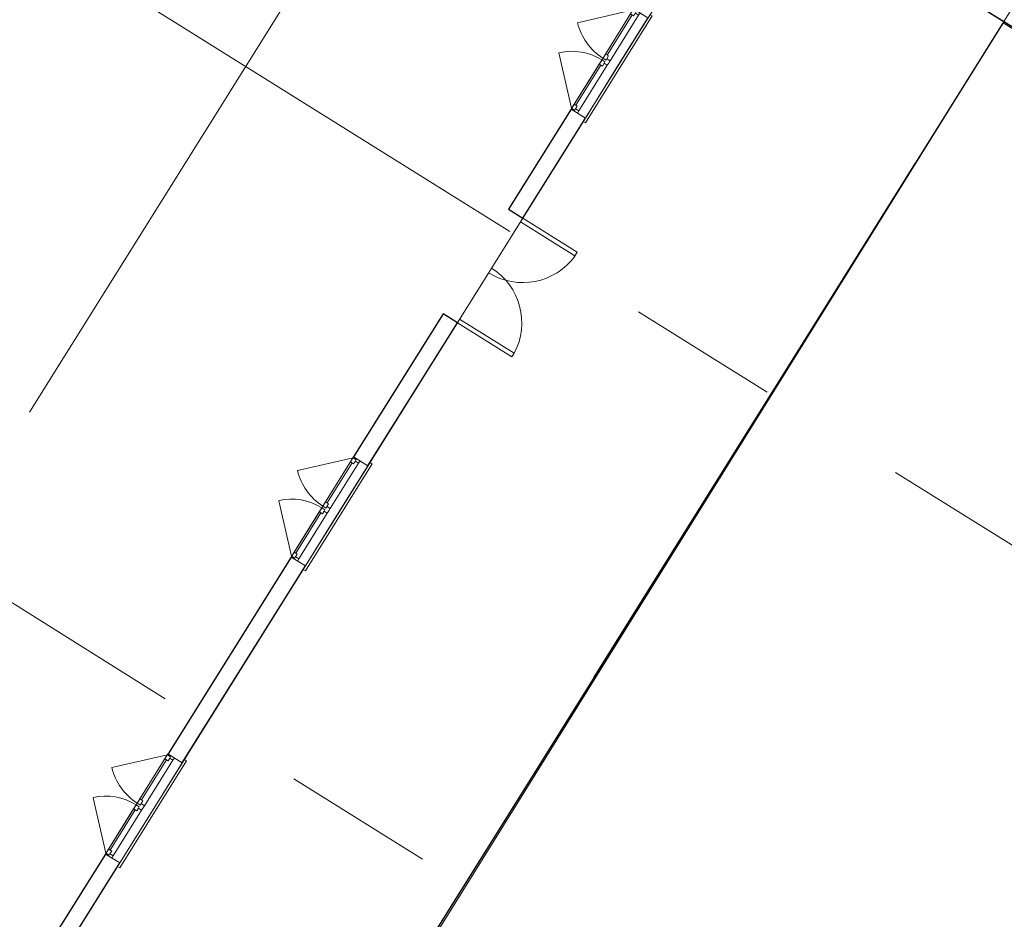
# Model space of a CAD drawing. Header units: inches. Extents: x 16 to 173, y 15 to 159.
# Tile 4 of 43: x 68 to 88, y 85 to 103. Entities that reach past the tile are written whole.
import ezdxf

# ---------------------------------------------------------------- set-up
doc = ezdxf.new("R2010")
doc.units = ezdxf.units.IN
doc.header["$MEASUREMENT"] = 0
doc.linetypes.add('Grid Line', pattern=[22.225, 12.7, -3.175, 3.175, -3.175])
for name, color, linetype, lineweight in [('A-DETL-MEDM', 33, 'Continuous', 25), ('A-DOOR', 31, 'Continuous', 9), ('A-FLOR', 192, 'Continuous', 13), ('A-GENM', 13, 'Continuous', 9), ('A-GLAZ', 151, 'Continuous', 9), ('A-WALL', 113, 'Continuous', 9), ('S-GRID', 1, 'Continuous', 9)]:
    doc.layers.add(name, color=color, linetype=linetype, lineweight=lineweight)

# ---------------------------------------------------------------- blocks, each defined once
blk = doc.blocks.new('M_Trim-Window-Interior-Flat - Picture Frame-359174-_منفی')
at = {"layer": 'A-GENM'}
for p, q in [((46777, -33810), (46761, -33836)), ((48029, -34628), (46761, -33836)), ((48029, -34628), (48044, -34602))]:
    blk.add_line(p, q, dxfattribs=at)
blk = doc.blocks.new('M_Trim-Window-Interior-Flat - Picture Frame-V1-_منفی')
at = {"layer": 'A-GENM'}
for p, q in [((20942, -24450), (20150, -25718)), ((20942, -24450), (20919, -24436)), ((20124, -25702), (20150, -25718))]:
    blk.add_line(p, q, dxfattribs=at)
blk = doc.blocks.new('M_Single-Flush - 0762 x 2032mm-311615-_منفی')
at = {"layer": 'A-DOOR', "lineweight": 18}
for p, q in [((330, 100), (330, 862)), ((381, 862), (330, 862)), ((381, 100), (381, 862)), ((381, 100), (330, 100))]:
    blk.add_line(p, q, dxfattribs=at)
at = {"layer": 'A-DOOR'}
blk.add_arc((381, 100), 764, 93.8291, 180, dxfattribs=at)
blk = doc.blocks.new('M_Single-Flush - 0762 x 2032mm-327922-_منفی')
at = {"layer": 'A-DOOR', "lineweight": 18}
for p, q in [((330, -100), (330, -862)), ((381, -100), (330, -100)), ((381, -100), (381, -862)), ((381, -862), (330, -862))]:
    blk.add_line(p, q, dxfattribs=at)
at = {"layer": 'A-DOOR'}
blk.add_arc((381, -100), 764, 180, 266.1709, dxfattribs=at)
blk = doc.blocks.new('M_Window-Casement-Double - 1400 x 1800mm-359170-_منفی')
at = {"layer": 'A-GLAZ'}
for p, q in [((-700, 100), (0, 100)), ((0, 100), (700, 100)), ((0, -100), (-700, -100)), ((-687, -100), (-210, -577)), ((-32, -11), (-668, -11)), ((-630, -100), (-70, -100)), ((700, -100), (0, -100)), ((668, -11), (32, -11)), ((70, -100), (630, -100)), ((687, -100), (210, -577))]:
    blk.add_line(p, q, dxfattribs=at)
at = {"layer": 'A-GLAZ', "lineweight": 18}
for p, q in [((-700, -100), (-700, 100)), ((700, -100), (700, 100)), ((-700, -11), (-668, -11)), ((-630, -100), (-700, -100)), ((-687, -100), (-687, -56)), ((-687, -56), (-668, -56)), ((-668, -56), (-668, -11)), ((-630, -56), (-668, -56)), ((-630, -100), (-630, -56)), ((-630, -78), (-70, -78)), ((-70, -56), (-32, -56)), ((-70, -100), (-70, -56)), ((-70, -100), (0, -100)), ((-32, -11), (0, -11)), ((-32, -56), (-32, -11)), ((-13, -56), (-32, -56)), ((-13, -100), (-13, -56)), ((0, -11), (32, -11)), ((70, -100), (0, -100)), ((13, -100), (13, -56)), ((13, -56), (32, -56)), ((32, -56), (32, -11)), ((70, -56), (32, -56)), ((70, -100), (70, -56)), ((70, -78), (630, -78)), ((630, -56), (668, -56)), ((630, -100), (630, -56)), ((630, -100), (700, -100)), ((668, -11), (700, -11)), ((668, -56), (668, -11)), ((687, -56), (668, -56)), ((687, -100), (687, -56))]:
    blk.add_line(p, q, dxfattribs=at)
at = {"layer": 'A-GLAZ'}
for centre, start, end in [((-687, -100), 315, 0), ((687, -100), 180, 225)]:
    blk.add_arc(centre, 675, start, end, dxfattribs=at)

msp = doc.modelspace()

# ---------------------------------------------------------------- linework, layer by layer
at = {"layer": 'A-DETL-MEDM'}
msp.add_line((88.267, 103.366), (73.547, 79.81), dxfattribs=at)
at = {"layer": 'A-FLOR'}
for p, q in [((69.743, 85.731), (80.716, 103.291)), ((73.589, 79.784), (88.25, 103.34)), ((88.25, 103.34), (116.274, 85.829))]:
    msp.add_line(p, q, dxfattribs=at)
msp.add_arc((89.56, 97.764), 10.429, 58, 148, dxfattribs=at)
at = {"layer": 'A-WALL', "lineweight": 25}
for p, q in [((82.87, 106.738), (104.826, 93.019)), ((79.198, 101.529), (77.887, 99.43)), ((78.187, 99.243), (79.498, 101.342)), ((77.887, 99.43), (78.187, 99.243)), ((76.517, 97.239), (74.644, 94.241)), ((76.817, 97.052), (76.517, 97.239)), ((74.944, 94.053), (76.817, 97.052)), ((73.333, 92.142), (70.755, 88.017)), ((71.055, 87.829), (73.632, 91.955)), ((69.443, 85.918), (67.664, 83.07)), ((68.151, 83.182), (69.743, 85.731))]:
    msp.add_line(p, q, dxfattribs=at)
at = {"layer": 'S-GRID', "linetype": 'Grid Line'}
for p, q in [((44.302, 57.481), (100.792, 147.885)), ((56.124, 51.928), (112.063, 141.449)), ((160.001, 58.541), (46.483, 129.475)), ((153.311, 51.853), (41.916, 121.46)), ((146.09, 42.064), (34.695, 111.672))]:
    msp.add_line(p, q, dxfattribs=at)

# ---------------------------------------------------------------- block references
at = {"layer": 'A-DOOR'}
for name, p, xscale, yscale, zscale, rotation in [('M_Single-Flush - 0762 x 2032mm-327922-_منفی', (77.68, 98.766), 0.001767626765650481, 0.001767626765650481, 0.001767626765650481, 57.99999999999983), ('M_Single-Flush - 0762 x 2032mm-311615-_منفی', (77.024, 97.716), 0.00176762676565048, 0.00176762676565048, 0.00176762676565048, 237.9999999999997)]:
    msp.add_blockref(name, p, dxfattribs=dict(at, xscale=xscale, yscale=yscale, zscale=zscale, rotation=rotation))
at = {"layer": 'A-GENM', "xscale": 0.001767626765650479, "yscale": 0.001767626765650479, "zscale": 0.001767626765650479}
msp.add_blockref('M_Trim-Window-Interior-Flat - Picture Frame-V1-_منفی', (43.881, 146.702), dxfattribs=at)
at = {"layer": 'A-GENM', "xscale": 0.001767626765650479, "yscale": 0.001767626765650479, "zscale": 0.001767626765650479, "rotation": 90.00000000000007}
for p in [(13.824, 9.2), (9.935, 2.976)]:
    msp.add_blockref('M_Trim-Window-Interior-Flat - Picture Frame-359174-_منفی', p, dxfattribs=at)
at = {"layer": 'A-GLAZ', "xscale": 0.00176762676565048, "yscale": 0.00176762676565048, "zscale": 0.00176762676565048, "rotation": 237.9999999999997}
for p in [(80.004, 102.485), (74.138, 93.098), (70.249, 86.874)]:
    msp.add_blockref('M_Window-Casement-Double - 1400 x 1800mm-359170-_منفی', p, dxfattribs=at)

doc.saveas('drawing.dxf')
